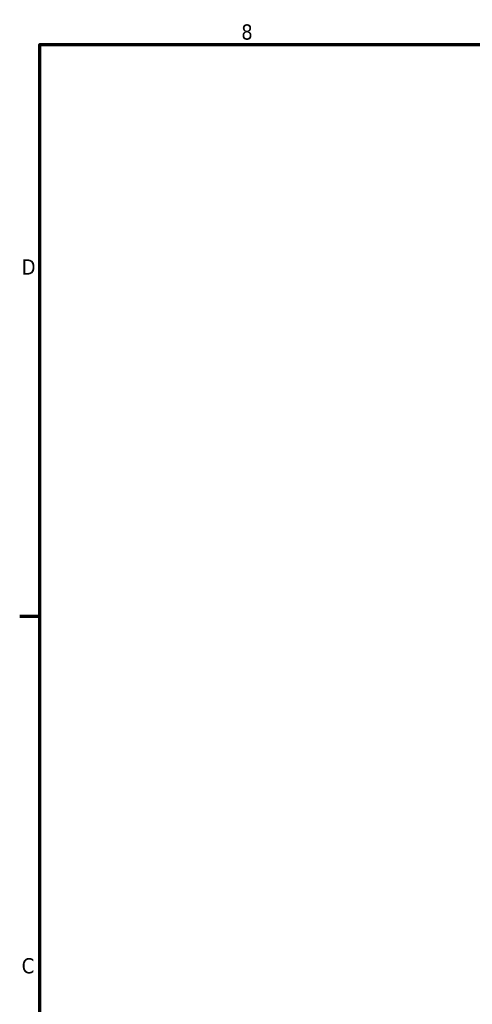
# Model space of a CAD drawing. Header units: inches. Extents: x 1 to 226, y 4 to 143.
# Tile 47 of 80: x 2 to 26, y 90 to 141. Entities that reach past the tile are written whole.
import ezdxf

# ---------------------------------------------------------------- set-up
doc = ezdxf.new("R2010")
doc.units = ezdxf.units.IN
doc.header["$LTSCALE"] = 6.666667
doc.header["$MEASUREMENT"] = 0
doc.layers.add('Border (ANSI)', color=7, linetype='Continuous', lineweight=70)
doc.styles.add('Note Text (ANSI)', font='tahoma.ttf')

# ---------------------------------------------------------------- blocks, each defined once
blk = doc.blocks.new('Borders Default Border')
at = {"layer": 'Border (ANSI)'}
blk.add_line((0.5, 16.5), (0.34, 16.5), dxfattribs=at)
at = {"layer": 'Border (ANSI)', "flags": 128}
blk.add_lwpolyline([(0.5, 1), (0.5, 21), (33.5, 21), (33.5, 1), (0.5, 1)], dxfattribs=at)
at = {"layer": 'Border (ANSI)', "char_height": 0.12, "attachment_point": 7, "style": 'Note Text (ANSI)'}
for s, insert in [('8', (2.0858, 21.0373)), ('D', (0.356, 19.19)), ('C', (0.3557, 13.6879))]:
    blk.add_mtext(s, dxfattribs=dict(at, insert=insert))

msp = doc.modelspace()

# ---------------------------------------------------------------- block references
at = {"xscale": 6.666666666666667, "yscale": 6.666666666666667, "zscale": 6.666666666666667}
msp.add_blockref('Borders Default Border', (0, 0), dxfattribs=at)

doc.saveas('drawing.dxf')
